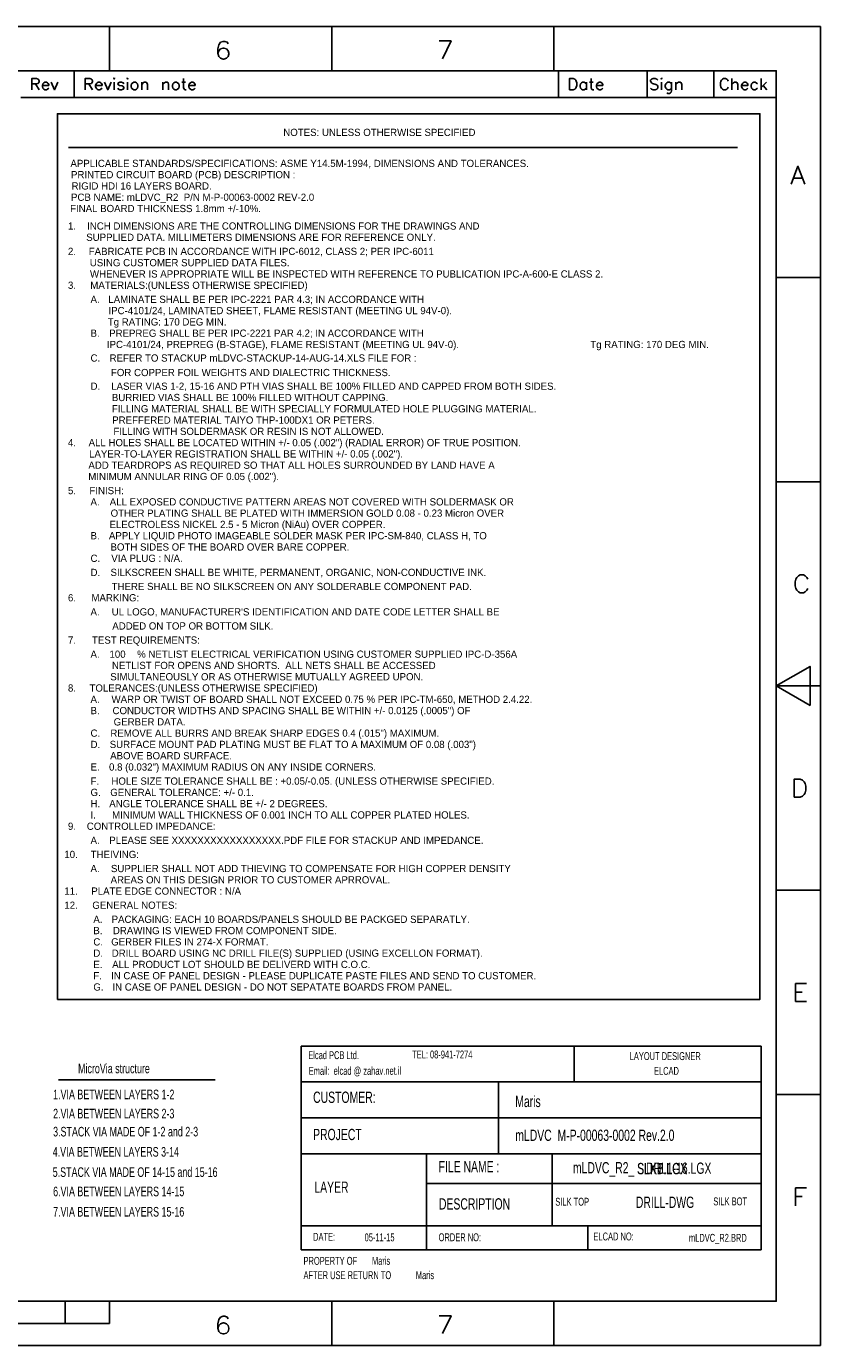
# Model space of a CAD drawing. Extents: x -22 to 398, y -34 to 263.
# Tile 48 of 48: x 219 to 398, y -34 to 263. Entities that reach past the tile are written whole.
import ezdxf
from ezdxf.enums import TextEntityAlignment as Align

# ---------------------------------------------------------------- set-up
doc = ezdxf.new("R2010")
doc.units = 0
for name, color, linetype in [('DRILL', 254, 'CONTINUOUS'), ('SILK_BOT', 120, 'CONTINUOUS'), ('SILK_TOP', 211, 'CONTINUOUS')]:
    doc.layers.add(name, color=color, linetype=linetype)

msp = doc.modelspace()

# ---------------------------------------------------------------- linework, layer by layer
at = {"layer": 'DRILL'}
for points in [[(397.692626, 263.403334), (-22.307296, 263.403334)], [(237.692692, 253.403354), (237.692692, 263.403334)], [(287.692592, 253.403354), (287.692592, 263.403334)], [(337.692746, 253.403354), (337.692746, 263.403334)], [(397.692626, -33.59658), (397.692626, 263.403334)], [(264.360914, 259.457698), (264.170414, 259.838698), (263.598914, 260.029198), (263.217914, 260.029198), (262.646414, 259.838698), (262.265668, 259.267198), (262.075168, 258.314698), (262.075168, 257.362452), (262.265668, 256.600452), (262.646414, 256.219452), (263.217914, 256.029206), (263.408414, 256.029206), (263.979914, 256.219452), (264.360914, 256.600452), (264.55116, 257.171952), (264.55116, 257.362452), (264.360914, 257.933952), (263.979914, 258.314698), (263.408414, 258.505198), (263.217914, 258.505198), (262.646414, 258.314698), (262.265668, 257.933952), (262.075168, 257.362452)], [(312.625994, 256.118868), (314.53074, 260.11886), (311.864248, 260.11886)], [(387.692646, 253.403354), (-12.307316, 253.403354)], [(229.692708, 247.403366), (229.692708, 253.403354)], [(338.692744, 247.403366), (338.692744, 253.403354)], [(358.692704, 247.403366), (358.692704, 253.403354)], [(373.692674, 247.403366), (373.692674, 253.403354)], [(387.692646, -23.5966), (387.692646, 253.403354)], [(220.168978, 249.153426), (220.168978, 251.653548), (221.24035, 251.653548), (221.597474, 251.534422), (221.7166, 251.415296), (221.835472, 251.177298), (221.835472, 250.939046), (221.7166, 250.701048), (221.597474, 250.581922), (221.24035, 250.46305), (220.168978, 250.46305)], [(221.002352, 250.46305), (221.835472, 249.153426)], [(223.97847, 249.51055), (223.740218, 249.272552), (223.50222, 249.153426), (223.145096, 249.153426), (222.907098, 249.272552), (222.668846, 249.51055), (222.549974, 249.867674), (222.549974, 250.105926), (222.668846, 250.46305), (222.907098, 250.701048), (223.145096, 250.820174), (223.50222, 250.820174), (223.740218, 250.701048), (223.859344, 250.581922), (223.97847, 250.343924), (223.97847, 250.105926), (222.549974, 250.105926)], [(224.573592, 250.820174), (225.28784, 249.153426), (226.002342, 250.820174)], [(232.168954, 249.153426), (232.168954, 251.653548), (233.240326, 251.653548), (233.59745, 251.534422), (233.716576, 251.415296), (233.835448, 251.177298), (233.835448, 250.939046), (233.716576, 250.701048), (233.59745, 250.581922), (233.240326, 250.46305), (232.168954, 250.46305)], [(233.002328, 250.46305), (233.835448, 249.153426)], [(235.978446, 249.51055), (235.740448, 249.272552), (235.502196, 249.153426), (235.145072, 249.153426), (234.907074, 249.272552), (234.668822, 249.51055), (234.54995, 249.867674), (234.54995, 250.105926), (234.668822, 250.46305), (234.907074, 250.701048), (235.145072, 250.820174), (235.502196, 250.820174), (235.740448, 250.701048), (235.85932, 250.581922), (235.978446, 250.343924), (235.978446, 250.105926), (234.54995, 250.105926)], [(236.573568, 250.820174), (237.28807, 249.153426), (238.002318, 250.820174)], [(238.716566, 250.820174), (238.716566, 249.153426)], [(239.54994, 249.51055), (239.668812, 249.272552), (240.025936, 249.153426), (240.38306, 249.153426), (240.740438, 249.272552), (240.85931, 249.51055), (240.85931, 249.629676), (240.740438, 249.867674), (240.502186, 249.9868), (239.907064, 250.105926), (239.668812, 250.224798), (239.54994, 250.46305), (239.668812, 250.701048), (240.025936, 250.820174), (240.38306, 250.820174), (240.740438, 250.701048), (240.85931, 250.46305)], [(241.692684, 250.820174), (241.692684, 249.153426)], [(244.907054, 250.820174), (244.907054, 249.153426)], [(244.907054, 250.343924), (245.264178, 250.701048), (245.502176, 250.820174), (245.8593, 250.820174), (246.097552, 250.701048), (246.216424, 250.343924), (246.216424, 249.153426)], [(249.668792, 250.820174), (249.668792, 249.153426)], [(249.668792, 250.343924), (250.025916, 250.701048), (250.264168, 250.820174), (250.621292, 250.820174), (250.85929, 250.701048), (250.978416, 250.343924), (250.978416, 249.153426)], [(253.954534, 250.820174), (254.787908, 250.820174)], [(254.311658, 251.653548), (254.311658, 249.629676), (254.430784, 249.272552), (254.668782, 249.153426), (254.907034, 249.153426)], [(256.930906, 249.51055), (256.692654, 249.272552), (256.454656, 249.153426), (256.097532, 249.153426), (255.85928, 249.272552), (255.621282, 249.51055), (255.502156, 249.867674), (255.502156, 250.105926), (255.621282, 250.46305), (255.85928, 250.701048), (256.097532, 250.820174), (256.454656, 250.820174), (256.692654, 250.701048), (256.81178, 250.581922), (256.930906, 250.343924), (256.930906, 250.105926), (255.502156, 250.105926)], [(344.978482, 250.46305), (344.74023, 250.701048), (344.502232, 250.820174), (344.145108, 250.820174), (343.90711, 250.701048), (343.668858, 250.46305), (343.549732, 250.105926), (343.549732, 249.867674), (343.668858, 249.51055), (343.90711, 249.272552), (344.145108, 249.153426), (344.502232, 249.153426), (344.74023, 249.272552), (344.978482, 249.51055)], [(344.978482, 250.820174), (344.978482, 249.153426)], [(345.69273, 250.820174), (346.526104, 250.820174)], [(346.049854, 251.653548), (346.049854, 249.629676), (346.16898, 249.272552), (346.406978, 249.153426), (346.644976, 249.153426)], [(348.668848, 249.51055), (348.43085, 249.272552), (348.192598, 249.153426), (347.835474, 249.153426), (347.597476, 249.272552), (347.359478, 249.51055), (347.240352, 249.867674), (347.240352, 250.105926), (347.359478, 250.46305), (347.597476, 250.701048), (347.835474, 250.820174), (348.192598, 250.820174), (348.43085, 250.701048), (348.549722, 250.581922), (348.668848, 250.343924), (348.668848, 250.105926), (347.240352, 250.105926)], [(359.410762, 249.51055), (359.649014, 249.272552), (360.006138, 249.153426), (360.482388, 249.153426), (360.839512, 249.272552), (361.07751, 249.51055), (361.07751, 249.867674), (360.958384, 250.105926), (360.839512, 250.224798), (360.60126, 250.343924), (359.887012, 250.581922), (359.649014, 250.701048), (359.529888, 250.820174), (359.410762, 251.058172), (359.410762, 251.29617), (359.649014, 251.534422), (360.006138, 251.653548), (360.482388, 251.653548), (360.839512, 251.534422), (361.07751, 251.29617)], [(361.910884, 250.820174), (361.910884, 249.153426)], [(364.172754, 250.46305), (363.934756, 250.701048), (363.696504, 250.820174), (363.33938, 250.820174), (363.101382, 250.701048), (362.86313, 250.46305), (362.744258, 250.105926), (362.744258, 249.867674), (362.86313, 249.51055), (363.101382, 249.272552), (363.33938, 249.153426), (363.696504, 249.153426), (363.934756, 249.272552), (364.172754, 249.51055)], [(363.101382, 248.439178), (363.33938, 248.320052), (363.696504, 248.320052), (363.934756, 248.439178), (364.053628, 248.558304), (364.172754, 248.915428), (364.172754, 250.820174)], [(365.125254, 250.820174), (365.125254, 249.153426)], [(365.125254, 250.343924), (365.482378, 250.701048), (365.720376, 250.820174), (366.0775, 250.820174), (366.315498, 250.701048), (366.434624, 250.343924), (366.434624, 249.153426)], [(376.918474, 249.748548), (376.799602, 249.51055), (376.56135, 249.272552), (376.323352, 249.153426), (375.847102, 249.153426), (375.609104, 249.272552), (375.370852, 249.51055), (375.25198, 249.748548), (375.132854, 250.105926), (375.132854, 250.701048), (375.25198, 251.058172), (375.370852, 251.29617), (375.609104, 251.534422), (375.847102, 251.653548), (376.323352, 251.653548), (376.56135, 251.534422), (376.799602, 251.29617), (376.918474, 251.058172)], [(377.751848, 251.653548), (377.751848, 249.153426)], [(377.751848, 250.343924), (378.108972, 250.701048), (378.347224, 250.820174), (378.704348, 250.820174), (378.942346, 250.701048), (379.061472, 250.343924), (379.061472, 249.153426)], [(381.323342, 249.51055), (381.085344, 249.272552), (380.847092, 249.153426), (380.489968, 249.153426), (380.25197, 249.272552), (380.013718, 249.51055), (379.894846, 249.867674), (379.894846, 250.105926), (380.013718, 250.46305), (380.25197, 250.701048), (380.489968, 250.820174), (380.847092, 250.820174), (381.085344, 250.701048), (381.204216, 250.581922), (381.323342, 250.343924), (381.323342, 250.105926), (379.894846, 250.105926)], [(383.466086, 250.46305), (383.228088, 250.701048), (382.99009, 250.820174), (382.632966, 250.820174), (382.394714, 250.701048), (382.156716, 250.46305), (382.03759, 250.105926), (382.03759, 249.867674), (382.156716, 249.51055), (382.394714, 249.272552), (382.632966, 249.153426), (382.99009, 249.153426), (383.228088, 249.272552), (383.466086, 249.51055)], [(384.29946, 251.653548), (384.29946, 249.153426)], [(385.489958, 250.820174), (384.29946, 249.629676)], [(384.77571, 250.105926), (385.609084, 249.153426)], [(217.692732, 247.403366), (387.692646, 247.403366)], [(228.466904, 236.10062), (378.961904, 236.10062)], [(391.077958, 227.903532), (392.601704, 231.903524), (394.125704, 227.903532)], [(391.649458, 229.236778), (393.554204, 229.236778)], [(397.692626, 206.90332), (387.692646, 206.90332)], [(397.692626, 160.903412), (387.692646, 160.903412)], [(394.809218, 136.855708), (394.618718, 136.474962), (394.237972, 136.093962), (393.856972, 135.903462), (393.094972, 135.903462), (392.713972, 136.093962), (392.333226, 136.474962), (392.142726, 136.855708), (391.952226, 137.427208), (391.952226, 138.379708), (392.142726, 138.950954), (392.333226, 139.331954), (392.713972, 139.712954), (393.094972, 139.903454), (393.856972, 139.903454), (394.237972, 139.712954), (394.618718, 139.331954), (394.809218, 138.950954)], [(387.692646, 114.903504), (397.692626, 114.903504)], [(397.692626, 68.903342), (387.692646, 68.903342)], [(394.525754, 43.903392), (392.049508, 43.903392), (392.049508, 47.903384), (394.525754, 47.903384)], [(392.049508, 45.998638), (393.573254, 45.998638)], [(280.81986, -11.998198), (280.816304, 33.848802)], [(280.816304, 33.848802), (384.32486, 33.848802)], [(342.21166, 25.746202), (342.21166, 33.874202)], [(384.32486, -11.998198), (384.32359, 33.846008)], [(226.16033, 26.22804), (261.47903, 26.274776)], [(280.81986, 25.771602), (384.32486, 25.771602)], [(325.19366, 9.591802), (325.19366, 25.784302)], [(397.692626, 22.903434), (387.692646, 22.903434)], [(280.81986, 17.719802), (384.32486, 17.719802)], [(280.81986, 9.591802), (384.32486, 9.591802)], [(309.01386, -6.613398), (309.011066, 9.584436)], [(337.25866, -6.613398), (337.25485, 9.592056)], [(309.01386, 2.911602), (384.32486, 2.911602)], [(392.049508, -2.096516), (392.049508, 1.903476), (394.525754, 1.903476)], [(392.049508, -0.00127), (393.573254, -0.00127)], [(280.81986, -6.613398), (384.32486, -6.613398)], [(309.01386, -11.998198), (309.01386, -6.600698)], [(345.33586, -11.998198), (345.33586, -6.600698)], [(280.81986, -11.998198), (384.32486, -11.998198)], [(-12.307316, -23.5966), (387.692646, -23.5966)], [(227.692712, -28.59659), (227.692712, -23.5966)], [(237.692692, -28.59659), (237.692692, -23.5966)], [(287.692592, -33.59658), (287.692592, -23.5966)], [(337.692746, -33.59658), (337.692746, -23.5966)], [(137.692638, -28.59659), (237.692692, -28.59659)], [(264.360914, -27.542236), (264.170414, -27.16149), (263.598914, -26.97099), (263.217914, -26.97099), (262.646414, -27.16149), (262.265668, -27.732736), (262.075168, -28.685236), (262.075168, -29.637482), (262.265668, -30.399482), (262.646414, -30.780482), (263.217914, -30.970982), (263.408414, -30.970982), (263.979914, -30.780482), (264.360914, -30.399482), (264.55116, -29.827982), (264.55116, -29.637482), (264.360914, -29.066236), (263.979914, -28.685236), (263.408414, -28.494736), (263.217914, -28.494736), (262.646414, -28.685236), (262.265668, -29.066236), (262.075168, -29.637482)], [(312.625994, -30.881066), (314.53074, -26.881074), (311.864248, -26.881074)], [(397.692626, -33.59658), (-22.307296, -33.59658)]]:
    msp.add_lwpolyline(points, dxfattribs=at)
for points in [[(-12.307316, -23.5966), (-12.307316, 253.403354), (387.692646, 253.403354), (387.692646, -23.5966)], [(238.716566, 251.77242), (238.835438, 251.653548), (238.716566, 251.534422), (238.59744, 251.653548)], [(241.692684, 251.77242), (241.81181, 251.653548), (241.692684, 251.534422), (241.573558, 251.653548)], [(242.645184, 249.51055), (242.526058, 249.867674), (242.526058, 250.105926), (242.645184, 250.46305), (242.883182, 250.701048), (243.12118, 250.820174), (243.478304, 250.820174), (243.716556, 250.701048), (243.954554, 250.46305), (244.07368, 250.105926), (244.07368, 249.867674), (243.954554, 249.51055), (243.716556, 249.272552), (243.478304, 249.153426), (243.12118, 249.153426), (242.883182, 249.272552)], [(251.930916, 249.51055), (251.81179, 249.867674), (251.81179, 250.105926), (251.930916, 250.46305), (252.168914, 250.701048), (252.406912, 250.820174), (252.764036, 250.820174), (253.002288, 250.701048), (253.240286, 250.46305), (253.359412, 250.105926), (253.359412, 249.867674), (253.240286, 249.51055), (253.002288, 249.272552), (252.764036, 249.153426), (252.406912, 249.153426), (252.168914, 249.272552)], [(341.16899, 249.153426), (341.16899, 251.653548), (342.00211, 251.653548), (342.359488, 251.534422), (342.597486, 251.29617), (342.716612, 251.058172), (342.835484, 250.701048), (342.835484, 250.105926), (342.716612, 249.748548), (342.597486, 249.51055), (342.359488, 249.272552), (342.00211, 249.153426)], [(361.910884, 251.77242), (362.03001, 251.653548), (361.910884, 251.534422), (361.791758, 251.653548)], [(225.926904, 44.33062), (384.041904, 44.33062), (384.041904, 243.72062), (225.926904, 243.72062)], [(395.312646, 110.488984), (395.312646, 119.318024), (387.692646, 114.903504)], [(391.735564, 89.9033), (391.735564, 93.903546), (393.06881, 93.903546), (393.64031, 93.713046), (394.02131, 93.332046), (394.21181, 92.951046), (394.40231, 92.379546), (394.40231, 91.4273), (394.21181, 90.8558), (394.02131, 90.4748), (393.64031, 90.0938), (393.06881, 89.9033)]]:
    msp.add_lwpolyline(points, close=True, dxfattribs=at)

# ---------------------------------------------------------------- texts
for s, p in [('NOTES: UNLESS OTHERWISE SPECIFIED', (276.777704, 238.733838)), ('APPLICABLE STANDARDS/SPECIFICATIONS: ASME Y14.5M-1994, DIMENSIONS AND TOLERANCES.', (228.873304, 231.748838)), ('PRINTED CIRCUIT BOARD (PCB) DESCRIPTION :', (229.000304, 229.208838)), ('PCB NAME: mLDVC_R2  P/N M-P-00063-0002 REV-2.0', (229.000304, 224.128838)), ('RIGID HDI 16 LAYERS BOARD.', (229.127304, 226.668838)), ('FINAL BOARD THICKNESS 1.8mm +/-10%.', (228.797104, 221.588838)), ('1.', (228.314504, 217.651838)), ('INCH DIMENSIONS ARE THE CONTROLLING DIMENSIONS FOR THE DRAWINGS AND', (232.632504, 217.651838)), ('SUPPLIED DATA. MILLIMETERS DIMENSIONS ARE FOR REFERENCE ONLY.', (232.429304, 215.111838)), ('2.', (228.314504, 211.936838)), ('FABRICATE PCB IN ACCORDANCE WITH IPC-6012, CLASS 2; PER IPC-6011', (232.988104, 211.936838)), ('USING CUSTOMER SUPPLIED DATA FILES.', (233.242104, 209.396838)), ('WHENEVER IS APPROPRIATE WILL BE INSPECTED WITH REFERENCE TO PUBLICATION IPC-A-600-E CLASS 2.', (233.267504, 206.856838)), ('3.', (228.314504, 204.316838)), ('MATERIALS:(UNLESS OTHERWISE SPECIFIED)', (233.343704, 204.316838)), ('A.', (233.394504, 201.141838)), ('LAMINATE SHALL BE PER IPC-2221 PAR 4.3; IN ACCORDANCE WITH', (237.407704, 201.141838)), ('IPC-4101/24, LAMINATED SHEET, FLAME RESISTANT (MEETING UL 94V-0).', (237.433104, 198.601838)), ('Tg RATING: 170 DEG MIN.', (237.280704, 196.061838)), ('B.', (233.394504, 193.521838)), ('PREPREG SHALL BE PER IPC-2221 PAR 4.2; IN ACCORDANCE WITH', (237.585504, 193.521838)), ('IPC-4101/24, PREPREG (B-STAGE), FLAME RESISTANT (MEETING UL 94V-0).', (237.077504, 190.981838)), ('Tg RATING: 170 DEG MIN.', (345.865704, 190.981838)), ('C.', (233.394504, 187.933838)), ('REFER TO STACKUP mLDVC-STACKUP-14-AUG-14.XLS FILE FOR :', (237.687104, 187.933838)), ('FOR COPPER FOIL WEIGHTS AND DIALECTRIC THICKNESS.', (237.991904, 184.66562)), ('D.', (233.394504, 181.583838)), ('LASER VIAS 1-2, 15-16 AND PTH VIAS SHALL BE 100% FILLED AND CAPPED FROM BOTH SIDES.', (238.042704, 181.583838)), ('BURRIED VIAS SHALL BE 100% FILLED WITHOUT CAPPING.', (238.195104, 179.043838)), ('FILLING MATERIAL SHALL BE WITH SPECIALLY FORMULATED HOLE PLUGGING MATERIAL.', (238.195104, 176.503838)), ('PREFFERED MATERIAL TAIYO THP-100DX1 OR PETERS.', (238.271304, 173.963838)), ('FILLING WITH SOLDERMASK OR RESIN IS NOT ALLOWED.', (238.550704, 171.423838)), ('4.', (228.314504, 168.883838)), ('ALL HOLES SHALL BE LOCATED WITHIN +/- 0.05 (.002") (RADIAL ERROR) OF TRUE POSITION.', (232.962704, 168.883838)), ('LAYER-TO-LAYER REGISTRATION SHALL BE WITHIN +/- 0.05 (.002").', (233.064304, 166.343838)), ('ADD TEARDROPS AS REQUIRED SO THAT ALL HOLES SURROUNDED BY LAND HAVE A', (232.911904, 163.803838)), ('MINIMUM ANNULAR RING OF 0.05 (.002").', (232.886504, 161.263838)), ('5.', (228.314504, 158.088838)), ('FINISH:', (233.140504, 158.088838)), ('A.', (233.394504, 155.548838)), ('ALL EXPOSED CONDUCTIVE PATTERN AREAS NOT COVERED WITH SOLDERMASK OR', (237.712504, 155.548838)), ('OTHER PLATING SHALL BE PLATED WITH IMMERSION GOLD 0.08 - 0.23 Micron OVER', (237.915704, 153.008838)), ('ELECTROLESS NICKEL 2.5 - 5 Micron (NiAu) OVER COPPER.', (237.661704, 150.468838)), ('B.', (233.394504, 147.928838)), ('APPLY LIQUID PHOTO IMAGEABLE SOLDER MASK PER IPC-SM-840, CLASS H, TO', (237.534704, 147.928838)), ('BOTH SIDES OF THE BOARD OVER BARE COPPER.', (237.890304, 145.388838)), ('C.', (233.394504, 142.848838)), ('VIA PLUG : N/A.', (238.068104, 142.848838)), ('D.', (233.394504, 139.673838)), ('SILKSCREEN SHALL BE WHITE, PERMANENT, ORGANIC, NON-CONDUCTIVE INK.', (237.890304, 139.673838)), ('THERE SHALL BE NO SILKSCREEN ON ANY SOLDERABLE COMPONENT PAD.', (238.144304, 136.498838)), ('6.', (228.314504, 133.958838)), ('MARKING:', (233.597704, 133.958838)), ('A.', (233.394504, 130.783838)), ("UL LOGO, MANUFACTURER'S IDENTIFICATION AND DATE CODE LETTER SHALL BE", (238.169704, 130.783838)), ('ADDED ON TOP OR BOTTOM SILK.', (238.296704, 127.608838)), ('7.', (228.314504, 124.433838)), ('TEST REQUIREMENTS:', (233.724704, 124.433838)), ('A.', (233.394504, 121.258838)), ('100', (237.661704, 121.258838)), ('% NETLIST ELECTRICAL VERIFICATION USING CUSTOMER SUPPLIED IPC-D-356A', (243.884704, 121.258838)), ('NETLIST FOR OPENS AND SHORTS.  ALL NETS SHALL BE ACCESSED', (238.220504, 118.718838)), ('SIMULTANEOUSLY OR AS OTHERWISE MUTUALLY AGREED UPON.', (237.839504, 116.178838)), ('8.', (228.314504, 113.638838)), ('TOLERANCES:(UNLESS OTHERWISE SPECIFIED)', (233.165904, 113.638838)), ('A.', (233.394504, 111.098838)), ('B.', (233.394504, 108.558838)), ('WARP OR TWIST OF BOARD SHALL NOT EXCEED 0.75 % PER IPC-TM-650, METHOD 2.4.22.', (238.118904, 111.098838)), ('CONDUCTOR WIDTHS AND SPACING SHALL BE WITHIN +/- 0.0125 (.0005") OF', (238.347504, 108.558838)), ('GERBER DATA.', (238.601504, 106.018838)), ('C.', (233.394504, 103.478838)), ('REMOVE ALL BURRS AND BREAK SHARP EDGES 0.4 (.015") MAXIMUM.', (237.864904, 103.478838)), ('D.', (233.394504, 100.938838)), ('SURFACE MOUNT PAD PLATING MUST BE FLAT TO A MAXIMUM OF 0.08 (.003")', (237.712504, 100.938838)), ('ABOVE BOARD SURFACE.', (237.814104, 98.398838)), ('E.', (233.394504, 95.858838)), ('0.8 (0.032") MAXIMUM RADIUS ON ANY INSIDE CORNERS.', (237.560104, 95.858838)), ('F.', (233.394504, 92.683838)), ('HOLE SIZE TOLERANCE SHALL BE : +0.05/-0.05. (UNLESS OTHERWISE SPECIFIED.', (238.093504, 92.683838)), ('G.', (233.394504, 90.143838)), ('H.', (233.394504, 87.603838)), ('ANGLE TOLERANCE SHALL BE +/- 2 DEGREES.', (237.610904, 87.603838)), ('GENERAL TOLERANCE: +/- 0.1.', (237.839504, 90.143838)), ('I.', (233.394504, 85.063838)), ('MINIMUM WALL THICKNESS OF 0.001 INCH TO ALL COPPER PLATED HOLES.', (238.245904, 85.063838)), ('9.', (228.314504, 82.523838)), ('CONTROLLED IMPEDANCE:', (232.556304, 82.523838)), ('A.', (233.394504, 79.348838)), ('PLEASE SEE XXXXXXXXXXXXXXXXX.PDF FILE FOR STACKUP AND IMPEDANCE.', (237.610904, 79.348838)), ('10.', (227.501704, 76.173838)), ('THEIVING:', (233.419904, 76.173838)), ('A.', (233.394504, 72.998838)), ('SUPPLIER SHALL NOT ADD THIEVING TO COMPENSATE FOR HIGH COPPER DENSITY', (237.991904, 72.998838)), ('AREAS ON THIS DESIGN PRIOR TO CUSTOMER APRROVAL.', (237.915704, 70.458838)), ('11.', (227.501704, 67.918838)), ('PLATE EDGE CONNECTOR : N/A', (233.572304, 67.918838)), ('12.', (227.501704, 64.743838)), ('GENERAL NOTES:', (233.800904, 64.743838)), ('A.', (234.029504, 61.568838)), ('PACKAGING: EACH 10 BOARDS/PANELS SHOULD BE PACKGED SEPARATLY.', (238.144304, 61.568838)), ('B.', (234.029504, 59.028838)), ('DRAWING IS VIEWED FROM COMPONENT SIDE.', (238.423704, 59.028838)), ('C.', (234.029504, 56.488838)), ('GERBER FILES IN 274-X FORMAT.', (238.042704, 56.488838)), ('D.', (234.029504, 53.948838)), ('DRILL BOARD USING NC DRILL FILE(S) SUPPLIED (USING EXCELLON FORMAT).', (238.169704, 53.948838)), ('E.', (234.029504, 51.408838)), ('F.', (234.029504, 48.868838)), ('IN CASE OF PANEL DESIGN - PLEASE DUPLICATE PASTE FILES AND SEND TO CUSTOMER.', (238.017304, 48.868838)), ('ALL PRODUCT LOT SHOULD BE DELIVERD WITH C.O.C.', (238.271304, 51.408838)), ('G.', (234.029504, 46.328838)), ('IN CASE OF PANEL DESIGN - DO NOT SEPATATE BOARDS FROM PANEL.', (238.322104, 46.328838))]:
    msp.add_text(s, height=1.6256, dxfattribs=at).set_placement(p)
for s, height, width, p in [('Elcad PCB Ltd.', 1.778, 0.685714, (282.39466, 30.902402)), ('TEL: 08-941-7274', 1.778, 0.685714, (305.76266, 31.054802)), ('MicroVia structure', 2.159, 0.694118, (230.59263, 27.714194)), ('LAYOUT DESIGNER', 1.778, 0.685714, (354.730304, 30.69082)), ('Email:  elcad @ zahav.net.il', 1.778, 0.685714, (282.49626, 27.371802)), ('ELCAD', 1.778, 0.685714, (360.19486, 27.371802)), ('1.VIA BETWEEN LAYERS 1-2', 2.159, 0.694118, (224.97923, 21.876258)), ('CUSTOMER:', 2.54, 0.69, (283.48686, 21.047202)), ('Maris', 2.54, 0.69, (328.97826, 20.107402)), ('2.VIA BETWEEN LAYERS 2-3', 2.159, 0.694118, (224.97923, 17.558258)), ('3.STACK VIA MADE OF 1-2 and 2-3', 2.159, 0.694118, (224.97923, 13.494258)), ('PROJECT', 2.54, 0.69, (283.48686, 12.665202)), ('mLDVC  M-P-00063-0002 Rev.2.0', 2.54, 0.69, (328.97826, 12.487402)), ('4.VIA BETWEEN LAYERS 3-14', 2.159, 0.694118, (224.89033, 8.95604)), ('5.STACK VIA MADE OF 14-15 and 15-16', 2.159, 0.694118, (224.89033, 4.38404)), ('FILE NAME :', 2.54, 0.69, (311.73166, 5.426202)), ('LAYER', 2.54, 0.69, (283.76626, 0.803402)), ('6.VIA BETWEEN LAYERS 14-15', 2.159, 0.694118, (224.97923, 0.032258)), ('7.VIA BETWEEN LAYERS 15-16', 2.159, 0.694118, (224.97923, -4.539742)), ('DESCRIPTION', 2.54, 0.69, (311.804304, -2.96418)), ('DATE:', 1.778, 0.685714, (283.48686, -9.991598)), ('05-11-15', 1.778, 0.685714, (295.06926, -10.118598)), ('ORDER NO:', 1.778, 0.685714, (311.73166, -10.093198)), ('ELCAD NO:', 1.778, 0.685714, (346.58046, -9.915398)), ('mLDVC_R2.BRD', 1.778, 0.685714, (368.06886, -10.220198)), ('PROPERTY OF', 1.778, 0.685714, (281.32786, -15.401798)), ('Maris', 1.778, 0.685714, (296.72026, -15.401798)), ('AFTER USE RETURN TO', 1.778, 0.685714, (281.32786, -18.627598)), ('Maris', 1.778, 0.685714, (306.60086, -18.627598))]:
    msp.add_text(s, height=height, dxfattribs=dict(at, width=width)).set_placement(p)
at = {"layer": 'DRILL', "width": 0.69}
msp.add_text('mLDVC_R2_', height=2.54, dxfattribs=at).set_placement((355.76383, 5.18414), align=Align.RIGHT)
for s, p in [('DRL1-16.LGX', (365.76, 5.08)), ('DRILL-DWG', (362.6866, -2.599436))]:
    msp.add_text(s, height=2.54, dxfattribs=at).set_placement(p, align=Align.CENTER)
at = {"layer": 'SILK_BOT'}
for s, height, width, p in [('SLKB.LGX', 2.54, 0.69, (356.3747, 4.995418)), ('SILK BOT', 1.778, 0.685714, (373.5578, -2.014982))]:
    msp.add_text(s, height=height, dxfattribs=dict(at, width=width)).set_placement(p)
at = {"layer": 'SILK_TOP'}
for s, height, width, p in [('SLKT.LGX', 2.54, 0.69, (356.4509, 4.970018)), ('SILK TOP', 1.778, 0.685714, (337.9978, -2.091182))]:
    msp.add_text(s, height=height, dxfattribs=dict(at, width=width)).set_placement(p)

doc.saveas('drawing.dxf')
